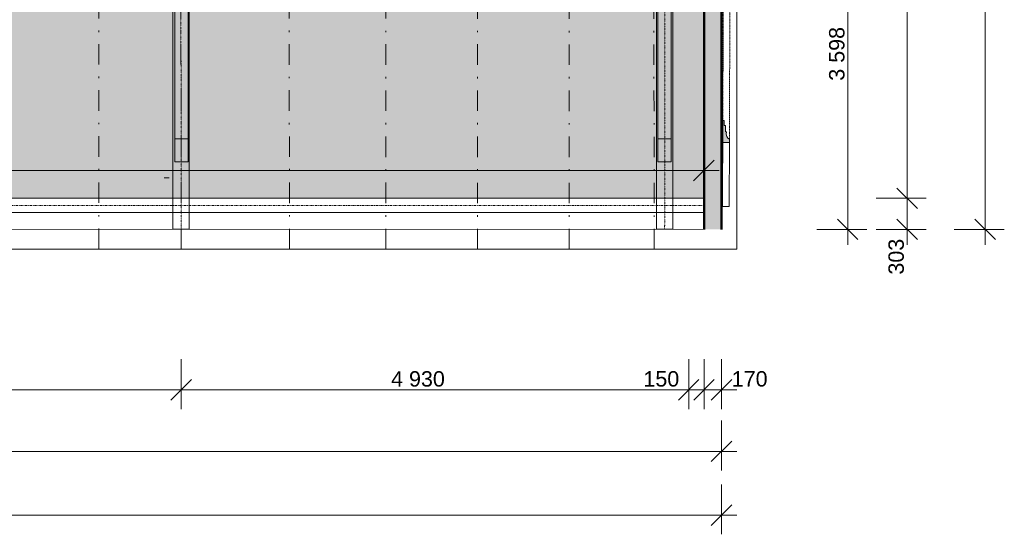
# Model space of a CAD drawing. Header units: millimetres. Extents: x -22287 to 2533, y -2625 to 20292.
# Tile 8 of 13: x -7165 to 2436, y -2624 to 2397. Entities that reach past the tile are written whole.
import ezdxf

# ---------------------------------------------------------------- set-up
doc = ezdxf.new("R2010")
doc.units = ezdxf.units.MM
doc.header["$MEASUREMENT"] = 0
for name, pattern in [('Čerchovaná', [450, 200, -117.5, 15, -117.5]), ('Čerchovaná M', [4.5, 2.5, -0.85, 0.3, -0.85]), ('Čerchovaná S', [3.5, 1.5, -0.85, 0.3, -0.85])]:
    doc.linetypes.add(name, pattern=pattern)
for name, color, linetype in [('9._POHLED ZÁPADNÍ_2_2D prvky - obecné', 7, 'Continuous'), ('9._POHLED ZÁPADNÍ_2_Bourané_Konstrukce - krov', 7, 'Continuous'), ('9._POHLED ZÁPADNÍ_2_Bourané_Konstrukce - nosné', 7, 'Continuous'), ('9._POHLED ZÁPADNÍ_2_Bourané_Kóty - SP', 7, 'Continuous'), ('9._POHLED ZÁPADNÍ_2_Bourané_Výplně - Povrchové', 7, 'Continuous'), ('9._POHLED ZÁPADNÍ_2_Bourané_Výplně – Řezové', 7, 'Continuous'), ('9._POHLED ZÁPADNÍ_2_Konstrukce - nosné', 7, 'Continuous'), ('9._POHLED ZÁPADNÍ_2_Kóty - SP', 7, 'Continuous')]:
    doc.layers.add(name, color=color, linetype=linetype)
doc.styles.add('GENEROVANÝ_STYL_2', font='txt')

msp = doc.modelspace()

# ---------------------------------------------------------------- hatches: boundary and pattern name
at = {"layer": '9._POHLED ZÁPADNÍ_2_Bourané_Výplně - Povrchové', "linetype": 'Continuous', "lineweight": 0, "true_color": 0xffffff}
msp.add_hatch(color=7, dxfattribs=at).paths.add_polyline_path([(-15844, 654.5), (-493.6, 654.5), (-492.1, 7555.2), (-772.1, 8152.8), (-772.6, 17554), (-10536.6, 18330.2), (-10495.1, 8690.3), (-14423.3, 9055.3), (-14471.4, 4898.8), (-15781.1, 4900.4)])
at = {"layer": '9._POHLED ZÁPADNÍ_2_Bourané_Výplně – Řezové', "linetype": 'Continuous', "lineweight": 0, "true_color": 0xd8d8cb}
for points in [[(-322, 3949.1), (-492, 3949.1), (-491.9, 351.5), (-321.9, 351.5)], [(-308.8, 1413.3), (-309.3, 1287.3), (-309.7, 1198.1), (-244.7, 1197.8), (-244.7, 1231.6), (-258.8, 1241.2), (-269.4, 1258.2), (-274.9, 1280), (-274.3, 1303.3), (-283.1, 1303.3), (-282.7, 1363.2), (-296.5, 1363.3), (-296.3, 1413.2)]]:
    msp.add_hatch(color=254, dxfattribs=at).paths.add_polyline_path(points)

# ---------------------------------------------------------------- linework, layer by layer
at = {"layer": '9._POHLED ZÁPADNÍ_2_2D prvky - obecné', "color": 7, "linetype": 'Continuous', "lineweight": 13}
msp.add_line((-20183.6, 346.7), (-492.6, 352.7), dxfattribs=at)
at = {"layer": '9._POHLED ZÁPADNÍ_2_Bourané_Konstrukce - krov', "color": 42, "linetype": 'Continuous', "lineweight": 13, "true_color": 0xe4ad2c}
for p, q in [((-5675.4, 8123.1), (-5671.2, 352.2)), ((-5515.4, 8123.2), (-5511.2, 352.3)), ((-953, 7983.8), (-955.8, 352.4)), ((-793, 7983.7), (-795.8, 352.3)), ((-5652, 2663.6), (-5652.6, 1009)), ((-5522.6, 1008.9), (-5522, 2663.5)), ((-942.5, 2663.6), (-943.1, 1008.9)), ((-813.1, 1008.9), (-812.5, 2663.5)), ((-312, 575.9), (-308.8, 1413.3)), ((-308.8, 1413.3), (-296.3, 1413.2)), ((-296.3, 1413.2), (-296.5, 1363.3)), ((-296.5, 1363.3), (-282.7, 1363.2)), ((-282.7, 1363.2), (-283.1, 1303.3)), ((-283.1, 1303.3), (-274.3, 1303.3)), ((-5522.6, 1235.2), (-5652.6, 1235.2)), ((-813, 1235.2), (-943, 1235.2)), ((-309.7, 1198.1), (-244.7, 1197.8)), ((-247.1, 575.7), (-244.7, 1197.8)), ((-244.7, 1231.6), (-244.7, 1197.8)), ((-5652.6, 1009), (-5522.6, 1008.9)), ((-943.1, 1008.9), (-813.1, 1008.9)), ((-15844, 654.5), (-493.9, 654.5)), ((-493.9, 514.5), (-493.9, 654.5)), ((-15844, 514.5), (-493.9, 514.5)), ((-247.1, 575.7), (-312, 575.9)), ((-5671.2, 352.2), (-5511.2, 352.3)), ((-955.8, 352.4), (-795.8, 352.3))]:
    msp.add_line(p, q, dxfattribs=at)
at = {"layer": '9._POHLED ZÁPADNÍ_2_Bourané_Konstrukce - krov', "color": 42, "linetype": 'Čerchovaná S', "lineweight": 13, "true_color": 0xe4ad2c}
for p, q in [((-5595.4, 8123.1), (-5591.2, 352.2)), ((-873, 7983.7), (-875.8, 352.3)), ((-324.5, 575.9), (-310.5, 4268.4)), ((-15844, 584.5), (-493.9, 584.5))]:
    msp.add_line(p, q, dxfattribs=at)
at = {"layer": '9._POHLED ZÁPADNÍ_2_Bourané_Konstrukce - krov', "color": 42, "linetype": 'Čerchovaná', "lineweight": 13, "true_color": 0xe4ad2c}
for p, q in [((-6392.4, 159), (-6394.9, 4262.8)), ((-5591, 158.2), (-5593.6, 4261.9)), ((-4535, 157.8), (-4537.6, 4261.6)), ((-3593.2, 157.2), (-3595.7, 4261)), ((-2700, 156.6), (-2702.6, 4260.4)), ((-1806.9, 156), (-1809.4, 4259.8)), ((-978.9, 155.5), (-981.4, 4259.3))]:
    msp.add_line(p, q, dxfattribs=at)
at = {"layer": '9._POHLED ZÁPADNÍ_2_Bourané_Konstrukce - krov', "color": 42, "linetype": 'Čerchovaná M', "lineweight": 13, "true_color": 0xe4ad2c}
for p, q in [((-308.8, 1413.3), (-298, 4268.4)), ((-244.7, 1197.8), (-233, 4268.1))]:
    msp.add_line(p, q, dxfattribs=at)
at = {"layer": '9._POHLED ZÁPADNÍ_2_Bourané_Konstrukce - krov', "color": 42, "linetype": 'Continuous', "lineweight": 13, "true_color": 0xe4ad2c, "flags": 128}
for points in [[(-308.8, 1413.3), (-309.3, 1287.3), (-309.7, 1198.1)], [(-274.3, 1303.3), (-274.9, 1280), (-269.4, 1258.2), (-258.8, 1241.2), (-244.7, 1231.6)]]:
    msp.add_lwpolyline(points, dxfattribs=at)
at = {"layer": '9._POHLED ZÁPADNÍ_2_Bourané_Konstrukce - nosné', "color": 42, "linetype": 'Continuous', "lineweight": 13, "true_color": 0xe4ad2c}
for p, q in [((-173.3, 158.5), (-173.3, 18085.9)), ((-19955.9, 158.5), (-173.3, 158.5))]:
    msp.add_line(p, q, dxfattribs=at)
at = {"layer": '9._POHLED ZÁPADNÍ_2_Bourané_Konstrukce - nosné', "color": 42, "linetype": 'Continuous', "lineweight": 50, "true_color": 0xe4ad2c, "flags": 128}
for points in [[(-492, 3949.1), (-491.9, 351.5)], [(-321.9, 351.5), (-322, 3949.1)]]:
    msp.add_lwpolyline(points, dxfattribs=at)
at = {"layer": '9._POHLED ZÁPADNÍ_2_Bourané_Konstrukce - nosné', "color": 42, "linetype": 'Continuous', "lineweight": 20, "true_color": 0xe4ad2c, "flags": 128}
for points in [[(-493.6, 654.5), (-15843, 649.8)], [(-15847.4, 349.8), (-493.5, 354.5)]]:
    msp.add_lwpolyline(points, dxfattribs=at)
at = {"layer": '9._POHLED ZÁPADNÍ_2_Bourané_Kóty - SP', "color": 42, "linetype": 'Continuous', "lineweight": 13, "true_color": 0xe4ad2c}
for p, q in [((1488.1, 654.5), (1488.1, 7933.1)), ((-493.6, 625.9), (-493.6, 1113.4)), ((-593.6, 825.9), (-393.6, 1025.9)), ((-15844, 925.9), (-493.6, 925.9)), ((-493.6, 925.9), (-343.6, 925.9)), ((1388.1, 754.5), (1588.1, 554.5)), ((1675.6, 654.5), (1188.1, 654.5)), ((1488.1, 351.5), (1488.1, 654.5)), ((1388.1, 451.5), (1588.1, 251.5)), ((1675.6, 351.5), (1188.1, 351.5)), ((1488.1, 201.5), (1488.1, 351.5))]:
    msp.add_line(p, q, dxfattribs=at)
at = {"layer": '9._POHLED ZÁPADNÍ_2_Konstrukce - nosné', "color": 7, "linetype": 'Continuous', "lineweight": 13}
msp.add_line((-5707.6, 852.9), (-5755.6, 852.9), dxfattribs=at)
at = {"layer": '9._POHLED ZÁPADNÍ_2_Kóty - SP', "color": 154, "linetype": 'Continuous', "lineweight": 13}
for p, q in [((2248.6, 351.5), (2248.6, 7933.1)), ((909.3, 351.5), (909.3, 3949.1)), ((809.3, 451.5), (1009.3, 251.5)), ((2148.6, 451.5), (2348.6, 251.5)), ((1096.8, 351.5), (609.3, 351.5)), ((909.3, 201.5), (909.3, 351.5)), ((2436.1, 351.5), (1948.6, 351.5)), ((2248.6, 201.5), (2248.6, 351.5)), ((-5591, -1402), (-5591, -914.5)), ((-641.6, -1401.5), (-641.7, -914)), ((-491.7, -1401.5), (-491.8, -914)), ((-321.7, -1401.5), (-321.8, -914)), ((-5491, -1114.4), (-5691, -1314.5)), ((-541.6, -1114), (-741.6, -1314)), ((-591.7, -1314), (-391.8, -1114)), ((-221.8, -1114), (-421.7, -1314)), ((-10378.8, -1214.9), (-5591, -1214.5)), ((-5591, -1214.5), (-641.6, -1214)), ((-641.6, -1214), (-491.8, -1214)), ((-491.8, -1214), (-321.8, -1214)), ((-321.8, -1214), (-171.8, -1214)), ((-321.8, -2002.2), (-321.8, -1514.7)), ((-421.8, -1914.7), (-221.8, -1714.7)), ((-15990.5, -1816.1), (-321.8, -1814.7)), ((-321.8, -1814.7), (-171.8, -1814.6)), ((-321.6, -2623.6), (-321.7, -2136.1)), ((-421.6, -2536.1), (-221.7, -2336.1)), ((-15843.7, -2437.5), (-321.6, -2436.1)), ((-321.6, -2436.1), (-171.6, -2436.1))]:
    msp.add_line(p, q, dxfattribs=at)

# ---------------------------------------------------------------- texts
at = {"layer": '9._POHLED ZÁPADNÍ_2_Kóty - SP', "color": 154, "linetype": 'Continuous', "lineweight": 13, "char_height": 150, "attachment_point": 7, "style": 'GENEROVANÝ_STYL_2'}
for s, insert, width, rotation in [('\\A1;{\\pql;\\fArial|b0|i0|c0|p38;3\xa0598}', (879.3, 1801.6), 512.914, 90), ('\\A1;{\\pql;\\fArial|b0|i0|c0|p38;4 930}', (-3543.5, -1184.3), 512.914, 0.00518), ('\\A1;{\\pql;\\fArial|b0|i0|c0|p38;150}', (-1083.1, -1184), 341.487, 0.00518), ('\\A1;{\\pql;\\fArial|b0|i0|c0|p38;170}', (-221.8, -1184), 341.487, 0.00518)]:
    msp.add_mtext(s, dxfattribs=dict(at, insert=insert, width=width, rotation=rotation))
at = {"layer": '9._POHLED ZÁPADNÍ_2_Kóty - SP', "color": 42, "linetype": 'Continuous', "lineweight": 13, "true_color": 0xe4ad2c, "insert": (1458.1, -89.9), "char_height": 150, "width": 341.487, "attachment_point": 7, "rotation": 90, "style": 'GENEROVANÝ_STYL_2'}
msp.add_mtext('\\A1;{\\pql;\\fArial|b0|i0|c0|p38;303}', dxfattribs=at)

doc.saveas('drawing.dxf')
